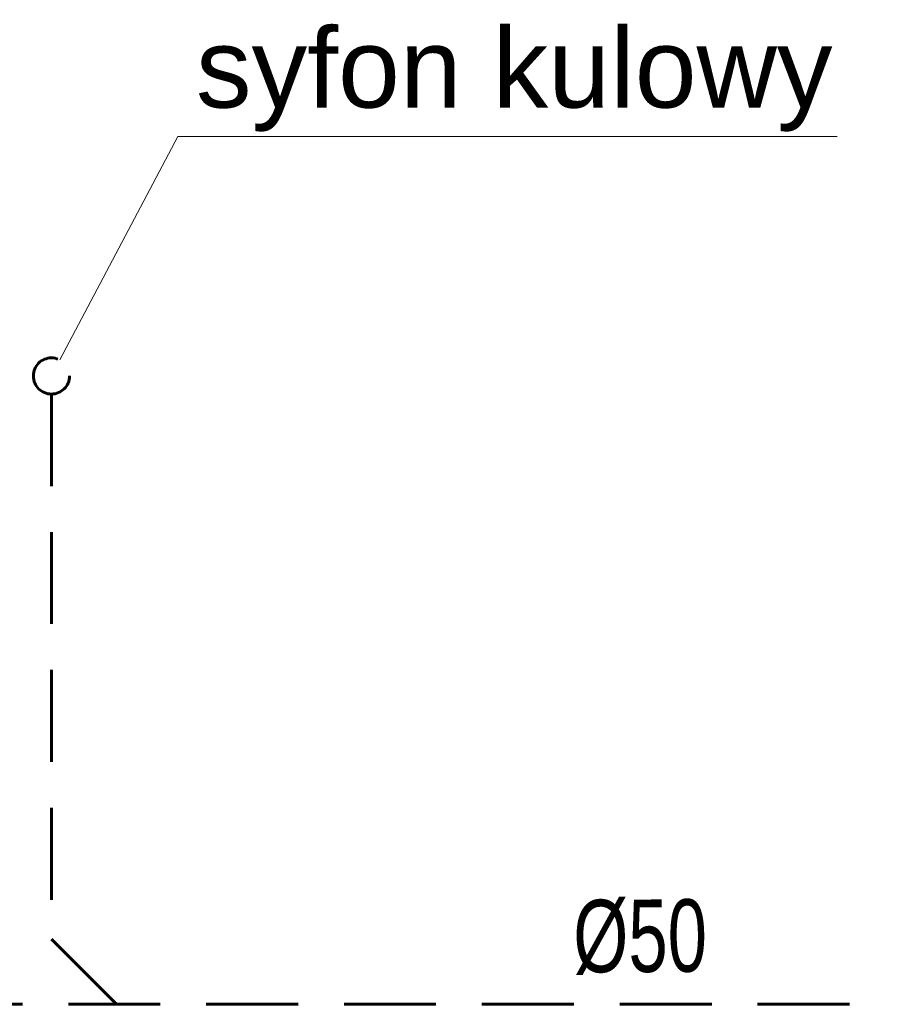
# Model space of a CAD drawing. Extents: x 4615668 to 9294084, y 16339 to 10688993.
# Tile 228 of 256: x 4721503 to 4721623, y 5343026 to 5343162. Entities that reach past the tile are written whole.
import ezdxf
from ezdxf.enums import TextEntityAlignment as Align

# ---------------------------------------------------------------- set-up
doc = ezdxf.new("R2010")
doc.units = 0
doc.header["$MEASUREMENT"] = 0
doc.linetypes.add('DASHED', pattern=[19.05, 12.7, -6.35])
for name, color, linetype, lineweight in [('_InstKAN_Pion1', 41, 'Continuous', 35), ('_T_w-k_Tr_ks', 34, 'Continuous', 60), ('Wymiat 100', 251, 'Continuous', 5)]:
    doc.layers.add(name, color=color, linetype=linetype, lineweight=lineweight)
doc.layers.add('IS_Działka (Widok 2D i 3D)', color=7, linetype='Continuous', lineweight=5, true_color=0x000000)
doc.styles.add('Arial_____', font='arial.ttf')
doc.styles.add('opis instalacje', font='arial.ttf', dxfattribs={"width": 0.7, "height": 12})

# ---------------------------------------------------------------- blocks, each defined once
blk = doc.blocks.new('G$CD8D7E6ED')
at = {"layer": '_T_w-k_Tr_ks', "linetype": 'DASHED'}
for p, q in [((629.35, 887.08), (629.35, 811.82)), ((638.35, 802.82), (629.35, 811.82)), ((98.29, 802.82), (835.8, 802.82))]:
    blk.add_line(p, q, dxfattribs=at)
blk.add_circle((629.35, 889.58), 2.5, dxfattribs=at)
at = {"layer": 'IS_Działka (Widok 2D i 3D)', "color": 4}
for q in [(630.51, 891.79), (737.94, 922.64)]:
    blk.add_line((646.82, 922.64), q, dxfattribs=at)
at = {"layer": '_InstKAN_Pion1', "linetype": 'Continuous', "style": 'opis instalacje', "width": 0.7}
blk.add_text('%%C50', height=10, rotation=0.3693, dxfattribs=at).set_placement((710.7, 812.29), align=Align.MIDDLE)
at = {"layer": 'IS_Działka (Widok 2D i 3D)', "color": 3, "style": 'Arial_____'}
blk.add_text('syfon kulowy', height=11, dxfattribs=at).set_placement((649.32, 937.64), align=Align.TOP_LEFT)

msp = doc.modelspace()

# ---------------------------------------------------------------- block references
at = {"layer": 'Wymiat 100', "color": 5, "lineweight": 0, "ltscale": 40}
msp.add_blockref('G$CD8D7E6ED', (4720878.12, 5342222.91), dxfattribs=at)

doc.saveas('drawing.dxf')
